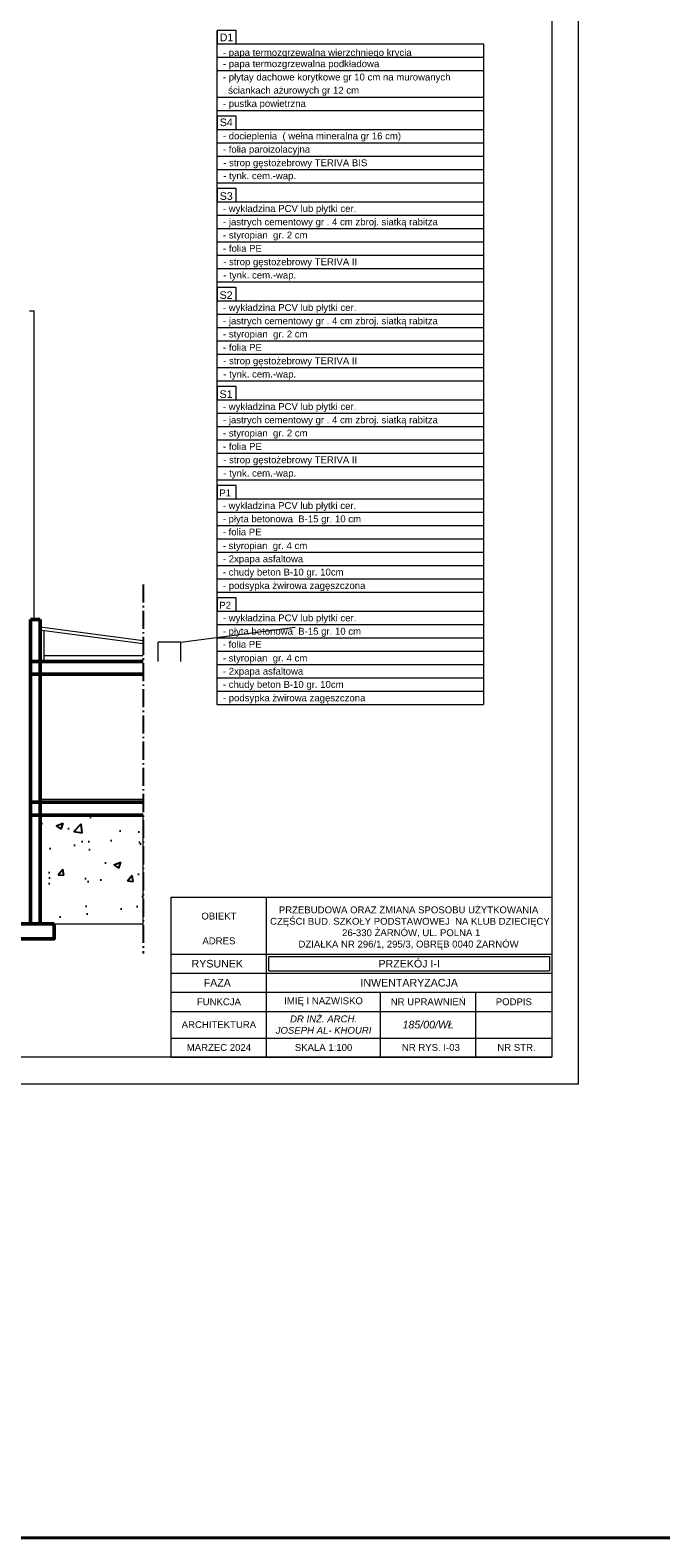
# Model space of a CAD drawing. Header units: millimetres. Extents: x 72202 to 304796, y 21658 to 519946.
# Tile 40 of 139: x 210212 to 211870, y 199227 to 203185. Entities that reach past the tile are written whole.
import ezdxf

# ---------------------------------------------------------------- set-up
doc = ezdxf.new("R2010")
doc.units = ezdxf.units.MM
doc.linetypes.add('AM_DIN_G_W050x2', pattern=[6.875, 4.75, -0.875, 0.375, -0.875])
for name, color, linetype, lineweight in [('linia - gruba - projektowana', 253, 'Continuous', 50), ('linia - ściany do wyburzenia', 253, 'Continuous', 5), ('LINIA CIENKA', 7, 'Continuous', 13), ('LINIA WYMIAROWANIE', 253, 'Continuous', 9), ('OPISY', 253, 'Continuous', 9)]:
    doc.layers.add(name, color=color, linetype=linetype, lineweight=lineweight)
doc.layers.add('LINIA-NIE DRUKOWAĆ', color=253, linetype='Continuous', lineweight=20, plot=False)
doc.styles.add('simplex', font='arial.ttf')

msp = doc.modelspace()

# ---------------------------------------------------------------- hatches: boundary and pattern name
at = {"layer": 'linia - ściany do wyburzenia', "lineweight": -3, "ltscale": 1.2}
h = msp.add_hatch(dxfattribs=at)
h.set_pattern_fill('AR-CONC', color=256)
h.paths.add_polyline_path([(210509.656, 201124.042), (210238.292, 201124.042), (210238.292, 200839.042), (210509.656, 200839.042)])

# ---------------------------------------------------------------- linework, layer by layer
at = {"layer": 'linia - gruba - projektowana'}
for p, q in [((210213.292, 201638.042), (210238.292, 201638.042)), ((210213.292, 200839.042), (210213.292, 201638.042)), ((210238.292, 201638.042), (210238.292, 200839.042)), ((210210.773, 201528.042), (210509.656, 201528.042)), ((210210.773, 201494.042), (210509.656, 201494.042)), ((210211.292, 201158.042), (210509.656, 201158.042)), ((210211.292, 201124.042), (210509.656, 201124.042))]:
    msp.add_line(p, q, dxfattribs=at)
msp.add_lwpolyline([(210275.292, 200839.042), (210105.292, 200839.042), (210105.292, 200799.042), (210275.292, 200799.042)], close=True, dxfattribs=at)
at = {"layer": 'LINIA CIENKA'}
for p, q in [((210703.648, 201414.702), (210703.648, 203184.702)), ((210210.773, 202448.042), (210223.292, 202448.042)), ((210223.292, 201638.042), (210223.292, 202448.042)), ((210508.599, 201573.931), (210237.235, 201610.112)), ((210509.656, 201581.86), (210238.292, 201618.042)), ((210238.292, 201528.042), (210238.292, 201603.904)), ((210248.087, 201608.666), (210248.292, 201528.042)), ((210248.292, 201543.042), (210509.656, 201543.042)), ((210238.292, 201166.042), (210509.656, 201166.042)), ((210583.292, 200909.042), (211583.292, 200909.042))]:
    msp.add_line(p, q, dxfattribs=at)
at = {"layer": 'LINIA CIENKA', "linetype": 'AM_DIN_G_W050x2', "lineweight": -3, "ltscale": 10}
msp.add_line((210509.656, 201729.812), (210509.656, 200760.708), dxfattribs=at)
at = {"layer": 'LINIA CIENKA'}
msp.add_lwpolyline([(207753.292, 200489.042), (207753.292, 203316.491), (211583.292, 203316.491), (211583.292, 200489.042)], close=True, dxfattribs=at)
at = {"layer": 'LINIA WYMIAROWANIE', "lineweight": 40, "ltscale": 4}
msp.add_lwpolyline([(189252.203, 205165.663), (229379.457, 205165.663), (229379.457, 199226.607), (189252.203, 199226.607)], close=True, dxfattribs=at)
at = {"layer": 'LINIA-NIE DRUKOWAĆ'}
for p, q in [((210608.292, 201578.042), (210908.292, 201618.042)), ((210548.292, 201528.042), (210548.292, 201578.042)), ((210608.292, 201578.042), (210548.292, 201578.042)), ((210608.292, 201528.042), (210608.292, 201578.042)), ((210548.292, 201528.042), (210548.292, 201528.042))]:
    msp.add_line(p, q, dxfattribs=at)
for points in [[(207453.292, 203389.042), (207453.292, 200419.042), (211653.292, 200419.042), (211653.292, 203389.042)], [(210509.656, 201124.042), (210238.292, 201124.042), (210238.292, 200839.042), (210509.656, 200839.042)]]:
    msp.add_lwpolyline(points, close=True, dxfattribs=at)
at = {"layer": 'OPISY'}
for p, q in [((210703.292, 203149.702), (211403.292, 203149.702)), ((211403.292, 203149.702), (211403.292, 201414.702)), ((210703.292, 203114.702), (211403.292, 203114.702)), ((210703.292, 203079.702), (211403.292, 203079.702)), ((210703.292, 203009.702), (211403.292, 203009.702)), ((210703.292, 202974.702), (211403.292, 202974.702)), ((210703.292, 202974.702), (211403.292, 202974.702)), ((210703.292, 202924.702), (211403.292, 202924.702)), ((210703.292, 202889.702), (211403.292, 202889.702)), ((210703.292, 202854.702), (211403.292, 202854.702)), ((210703.292, 202854.702), (211403.292, 202854.702)), ((210703.292, 202819.702), (211403.292, 202819.702)), ((210703.292, 202819.702), (211403.292, 202819.702)), ((210703.292, 202784.702), (211403.292, 202784.702)), ((210703.292, 202734.702), (211403.292, 202734.702)), ((210703.648, 202699.702), (211403.292, 202699.702)), ((210703.648, 202664.702), (211403.292, 202664.702)), ((210703.648, 202664.702), (211403.292, 202664.702)), ((210703.648, 202629.702), (211403.292, 202629.702)), ((210703.648, 202629.702), (211403.292, 202629.702)), ((210703.648, 202594.702), (211403.292, 202594.702)), ((210703.648, 202594.702), (211403.292, 202594.702)), ((210703.648, 202559.702), (211403.292, 202559.702)), ((210703.292, 202524.702), (211403.292, 202524.702)), ((210703.648, 202524.702), (211403.292, 202524.702)), ((210703.292, 202474.702), (211403.292, 202474.702)), ((210703.648, 202439.702), (211403.292, 202439.702)), ((210703.648, 202404.702), (211403.292, 202404.702)), ((210703.648, 202404.702), (211403.292, 202404.702)), ((210703.648, 202369.702), (211403.292, 202369.702)), ((210703.648, 202369.702), (211403.292, 202369.702)), ((210703.648, 202334.702), (211403.292, 202334.702)), ((210703.648, 202334.702), (211403.292, 202334.702)), ((210703.648, 202299.702), (211403.292, 202299.702)), ((210703.292, 202264.702), (211403.292, 202264.702)), ((210703.648, 202264.702), (211403.292, 202264.702)), ((210703.292, 202214.702), (211403.292, 202214.702)), ((210703.648, 202179.702), (211403.292, 202179.702)), ((210703.648, 202144.702), (211403.292, 202144.702)), ((210703.648, 202144.702), (211403.292, 202144.702)), ((210703.648, 202109.702), (211403.292, 202109.702)), ((210703.648, 202109.702), (211403.292, 202109.702)), ((210703.648, 202074.702), (211403.292, 202074.702)), ((210703.648, 202074.702), (211403.292, 202074.702)), ((210703.648, 202039.702), (211403.292, 202039.702)), ((210703.292, 202004.702), (211403.292, 202004.702)), ((210703.648, 202004.702), (211403.292, 202004.702)), ((210703.292, 201954.702), (211403.292, 201954.702)), ((210703.292, 201919.702), (211403.292, 201919.702)), ((210703.292, 201884.702), (211403.292, 201884.702)), ((210703.292, 201849.702), (211403.292, 201849.702)), ((210703.292, 201814.702), (211403.292, 201814.702)), ((210703.292, 201779.702), (211403.292, 201779.702)), ((210703.292, 201744.702), (211403.292, 201744.702)), ((210703.292, 201709.702), (211403.292, 201709.702)), ((210703.292, 201659.702), (211403.292, 201659.702)), ((210703.292, 201624.702), (211403.292, 201624.702)), ((210703.292, 201589.702), (211403.292, 201589.702)), ((210703.292, 201554.702), (211403.292, 201554.702)), ((210703.292, 201519.702), (211403.292, 201519.702)), ((210703.292, 201484.702), (211403.292, 201484.702)), ((210703.292, 201449.702), (211403.292, 201449.702)), ((210703.292, 201414.702), (211403.292, 201414.702)), ((210583.292, 200489.042), (210583.292, 200909.042)), ((210833.292, 200489.042), (210833.292, 200909.042)), ((211583.292, 200909.042), (211583.292, 200489.042)), ((210583.292, 200759.042), (211583.292, 200759.042)), ((210839.292, 200715.042), (210839.292, 200753.042)), ((210839.292, 200753.042), (211577.292, 200753.042)), ((211577.292, 200753.042), (211577.292, 200715.042)), ((210583.292, 200709.042), (211583.292, 200709.042)), ((210839.292, 200715.042), (211577.292, 200715.042)), ((210583.292, 200659.042), (211583.292, 200659.042)), ((211133.292, 200489.042), (211133.292, 200659.042)), ((211383.292, 200489.042), (211383.292, 200659.042)), ((210583.292, 200609.042), (211583.292, 200609.042)), ((210583.292, 200539.042), (211583.292, 200539.042)), ((210583.292, 200489.042), (211583.292, 200489.042))]:
    msp.add_line(p, q, dxfattribs=at)
for points in [[(210703.648, 203149.702), (210753.648, 203149.702), (210753.648, 203184.702), (210703.648, 203184.702)], [(210703.648, 202924.702), (210753.648, 202924.702), (210753.648, 202959.702), (210703.648, 202959.702)], [(210703.648, 202924.702), (210753.648, 202924.702), (210753.648, 202959.702), (210703.648, 202959.702)], [(210703.648, 202734.702), (210753.648, 202734.702), (210753.648, 202769.702), (210703.648, 202769.702)], [(210703.648, 202474.702), (210753.648, 202474.702), (210753.648, 202509.702), (210703.648, 202509.702)], [(210703.648, 202214.702), (210753.648, 202214.702), (210753.648, 202249.702), (210703.648, 202249.702)], [(210703.648, 201954.702), (210753.648, 201954.702), (210753.648, 201989.702), (210703.648, 201989.702)], [(210703.648, 201954.702), (210753.648, 201954.702), (210753.648, 201989.702), (210703.648, 201989.702)], [(210703.648, 201659.702), (210753.648, 201659.702), (210753.648, 201694.702), (210703.648, 201694.702)], [(210703.648, 201659.702), (210753.648, 201659.702), (210753.648, 201694.702), (210703.648, 201694.702)]]:
    msp.add_lwpolyline(points, close=True, dxfattribs=at)

# ---------------------------------------------------------------- texts
at = {"layer": 'LINIA CIENKA', "style": 'simplex'}
for s, height, p in [('D1', 20, (210710.502, 203156.32)), ('- papa termozgrzewalna wierzchniego krycia', 18, (210718.765, 203117.585)), ('- papa termozgrzewalna podkładowa', 18, (210718.765, 203088.207)), ('- płytay dachowe korytkowe gr 10 cm na murowanych', 18, (210718.765, 203053.207)), ('  ściankach ażurowych gr 12 cm', 18, (210718.765, 203018.517)), ('- pustka powietrzna', 18, (210718.765, 202983.721)), ('S4', 20, (210710.502, 202933.371)), ('- docieplenia  ( wełna mineralna gr 16 cm)', 18, (210718.765, 202898.579)), ('- folia paroizolacyjna', 18, (210718.765, 202863.45)), ('- strop gęstożebrowy TERIVA BIS', 18, (210719.629, 202828.139)), ('- tynk. cem.-wap.', 18, (210719.629, 202794.127)), ('S3', 20, (210710.502, 202739.686)), ('- wykładzina PCV lub płytki cer. ', 18, (210718.765, 202708.067)), ('- jastrych cementowy gr . 4 cm zbroj. siatką rabitza ', 18, (210719.121, 202672.922)), ('- styropian  gr. 2 cm', 18, (210719.121, 202638.459)), ('- folia PE', 18, (210719.121, 202603.355)), ('- strop gęstożebrowy TERIVA II', 18, (210719.629, 202568.139)), ('- tynk. cem.-wap.', 18, (210719.985, 202533.26)), ('S2', 20, (210710.146, 202479.686)), ('- wykładzina PCV lub płytki cer. ', 18, (210718.765, 202448.067)), ('- jastrych cementowy gr . 4 cm zbroj. siatką rabitza ', 18, (210719.121, 202412.922)), ('- styropian  gr. 2 cm', 18, (210719.121, 202378.459)), ('- folia PE', 18, (210719.121, 202343.355)), ('- strop gęstożebrowy TERIVA II', 18, (210719.629, 202308.139)), ('- tynk. cem.-wap.', 18, (210719.985, 202273.26)), ('S1', 20, (210710.146, 202219.686)), ('- wykładzina PCV lub płytki cer. ', 18, (210718.765, 202188.067)), ('- jastrych cementowy gr . 4 cm zbroj. siatką rabitza ', 18, (210719.121, 202152.922)), ('- styropian  gr. 2 cm', 18, (210719.121, 202118.459)), ('- folia PE', 18, (210719.121, 202083.355)), ('- strop gęstożebrowy TERIVA II', 18, (210719.629, 202048.139)), ('- tynk. cem.-wap.', 18, (210719.985, 202013.26)), ('- wykładzina PCV lub płytki cer. ', 18, (210718.409, 201928.067)), ('- płyta betonowa  B-15 gr. 10 cm', 18, (210718.409, 201893.067)), ('- płyta betonowa  B-15 gr. 10 cm', 18, (210718.409, 201598.067)), ('- wykładzina PCV lub płytki cer. ', 18, (210718.765, 201633.067))]:
    msp.add_text(s, height=height, dxfattribs=at).set_placement(p)
at = {"layer": 'OPISY', "style": 'simplex'}
for s, p in [('P1', (210709.465, 201961.397)), ('- folia PE', (210718.409, 201858.795)), ('- styropian  gr. 4 cm', (210718.409, 201822.727)), ('- 2xpapa asfaltowa', (210718.765, 201788.104)), ('- chudy beton B-10 gr. 10cm ', (210718.765, 201753.401)), ('- podsypka żwirowa zagęszczona', (210718.765, 201717.942)), ('P2', (210709.465, 201666.397)), ('- folia PE', (210718.409, 201563.795)), ('- styropian  gr. 4 cm', (210718.409, 201527.727)), ('- 2xpapa asfaltowa', (210718.765, 201493.104)), ('- chudy beton B-10 gr. 10cm ', (210718.765, 201458.401)), ('- podsypka żwirowa zagęszczona', (210718.765, 201422.942))]:
    msp.add_text(s, height=18, dxfattribs=at).set_placement(p)
at = {"layer": 'OPISY', "attachment_point": 5, "style": 'simplex'}
for s, insert, char_height, width in [('OBIEKT', (210708.292, 200859.042), 18, 250), ('\\A1;PRZEBUDOWA ORAZ ZMIANA SPOSOBU UŻYTKOWANIA\\P CZĘŚCI BUD. SZKOŁY PODSTAWOWEJ  NA KLUB DZIECIĘCY  \\P  26-330 ŻARNÓW, UL. POLNA 1\\PDZIAŁKA NR 296/1, 295/3, OBRĘB 0040 ŻARNÓW', (211206.671, 200827.789), 18, 879.64412), ('\\PADRES', (210708.292, 200809.042), 18, 250), ('PRZEKÓJ I-I', (211208.292, 200734.042), 20, 738), ('RYSUNEK', (210703.963, 200734.042), 20, 241.34214), ('FAZA', (210703.963, 200684.042), 20, 241.34214), ('INWENTARYZACJA', (211208.292, 200684.042), 20, 738), ('FUNKCJA', (210708.292, 200634.042), 18, 250), ('IMIĘ I NAZWISKO', (210983.292, 200634.042), 18, 300), ('NR UPRAWNIEŃ', (211258.292, 200634.042), 18, 250), ('PODPIS', (211483.292, 200634.042), 18, 200), ('{\\fArial|b0|i1|c238|p34;DR INŻ. ARCH. \\PJOSEPH AL- KHOURI}', (210983.292, 200574.042), 18, 300), ('ARCHITEKTURA', (210708.292, 200574.042), 18, 250), ('{\\fArial|b0|i1|c238|p34;185/00/WŁ}', (211258.292, 200574.042), 20, 250), ('MARZEC 2024', (210708.292, 200514.042), 18, 250), ('SKALA 1:100', (210983.292, 200514.042), 18, 300), ('  NR RYS. I-03', (211258.292, 200514.042), 18, 250), ('  NR STR.', (211483.292, 200514.042), 18, 200)]:
    msp.add_mtext(s, dxfattribs=dict(at, insert=insert, char_height=char_height, width=width))

doc.saveas('drawing.dxf')
